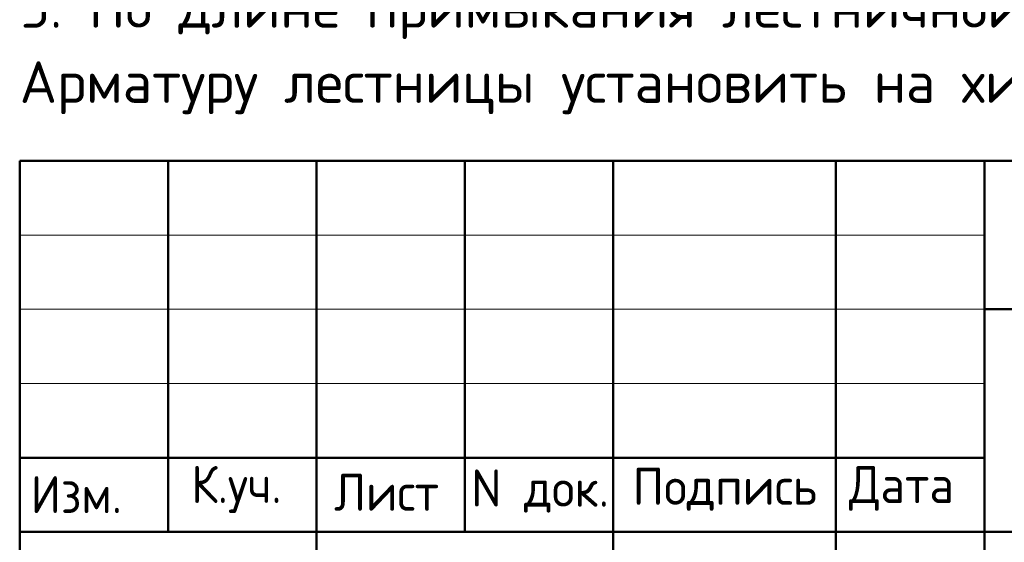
# Model space of a CAD drawing. Header units: millimetres. Extents: x 0 to 50400, y 0 to 35640.
# Tile 12 of 18: x 27600 to 35561, y 4117 to 8340. Entities that reach past the tile are written whole.
import ezdxf

# ---------------------------------------------------------------- set-up
doc = ezdxf.new("R2010")
doc.units = ezdxf.units.MM
doc.layers.add('Standard', color=7, linetype='Continuous', lineweight=25)
doc.styles.add('ISOCPEUR', font='txt')

msp = doc.modelspace()

# ---------------------------------------------------------------- linework, layer by layer
at = {"layer": 'Standard', "color": 7, "linetype": 'Continuous', "lineweight": 50, "transparency": 33554687}
for p, q in [((27600, 600), (27600, 7200)), ((27600, 7200), (49800, 7200)), ((28800, 4200), (28800, 7200)), ((30000, 600), (30000, 7200)), ((31200, 4200), (31200, 7200)), ((32400, 600), (32400, 7200)), ((34200, 600), (34200, 7200)), ((35400, 600), (35400, 7200)), ((35400, 6000), (49800, 6000)), ((27600, 4800), (35400, 4800)), ((27600, 4800), (35400, 4800)), ((27600, 4200), (35400, 4200)), ((27600, 4200), (35400, 4200)), ((35400, 4200), (49800, 4200))]:
    msp.add_line(p, q, dxfattribs=at)
at = {"layer": 'Standard', "color": 7, "linetype": 'Continuous', "lineweight": 13, "transparency": 33554687}
for p, q in [((27600, 6600), (35400, 6600)), ((27600, 6000), (35400, 6000)), ((27600, 5400), (35400, 5400))]:
    msp.add_line(p, q, dxfattribs=at)

# ---------------------------------------------------------------- texts
at = {"layer": 'Standard', "color": 7, "linetype": 'Continuous', "lineweight": 13, "transparency": 33554687, "insert": (27600, 11648), "char_height": 336, "width": 20485.08, "attachment_point": 1, "line_spacing_factor": 1.084337}
msp.add_mtext('\\A1;{\\fISOCPEUR|i0|b0;\\H335.999994;\\W1.000000;\\C7;1. Спецификацию элементов, ведомость деталей см. лист 18}\\P{\\fISOCPEUR|i0|b0;\\H335.999994;\\W1.000000;\\C7;Ведомость расхода стали см. лист 1.1}\\P{\\fISOCPEUR|i0|b0;\\H335.999994;\\W1.000000;\\C7;2. Опалубочный план конструкции стен подвала см. лист 2}\\P{\\fISOCPEUR|i0|b0;\\H335.999994;\\W1.000000;\\C7;3. Узлы см. лист 8}\\P{\\fISOCPEUR|i0|b0;\\H335.999994;\\W1.000000;\\C7;4. Сечения см. листы 9...12}\\P{\\fISOCPEUR|i0|b0;\\H335.999994;\\W1.000000;\\C7;5. По длине примыкания лестничной площадки выполнить нишу глубиной 30мм. }\\P{\\fISOCPEUR|i0|b0;\\H335.999994;\\W1.000000;\\C7;Арматуру лестницы установить на хим.анкера в стену. Подробнее см. альбом 24-04-КЖ.2-7.2}\\P', dxfattribs=at)
at = {"layer": 'Standard', "color": 7, "linetype": 'Continuous', "lineweight": 25, "transparency": 33554687, "char_height": 300, "attachment_point": 7, "style": 'ISOCPEUR'}
for s, insert, width in [('\\W0.93;Изм.', (27688.8, 4353), 903.476), ('\\W0.93;К.уч.', (28987.2, 4353), 979.214), ('\\W0.94;Лист', (30143, 4371.4), 1040.312), ('\\W0.95;N док.', (31251, 4356.8), 1281.75), ('\\W0.96;Подпись', (32555.3, 4371.4), 1613.136), ('\\W0.94;Дата', (34305.2, 4371.4), 1161.283)]:
    msp.add_mtext(s, dxfattribs=dict(at, insert=insert, width=width))

doc.saveas('drawing.dxf')
